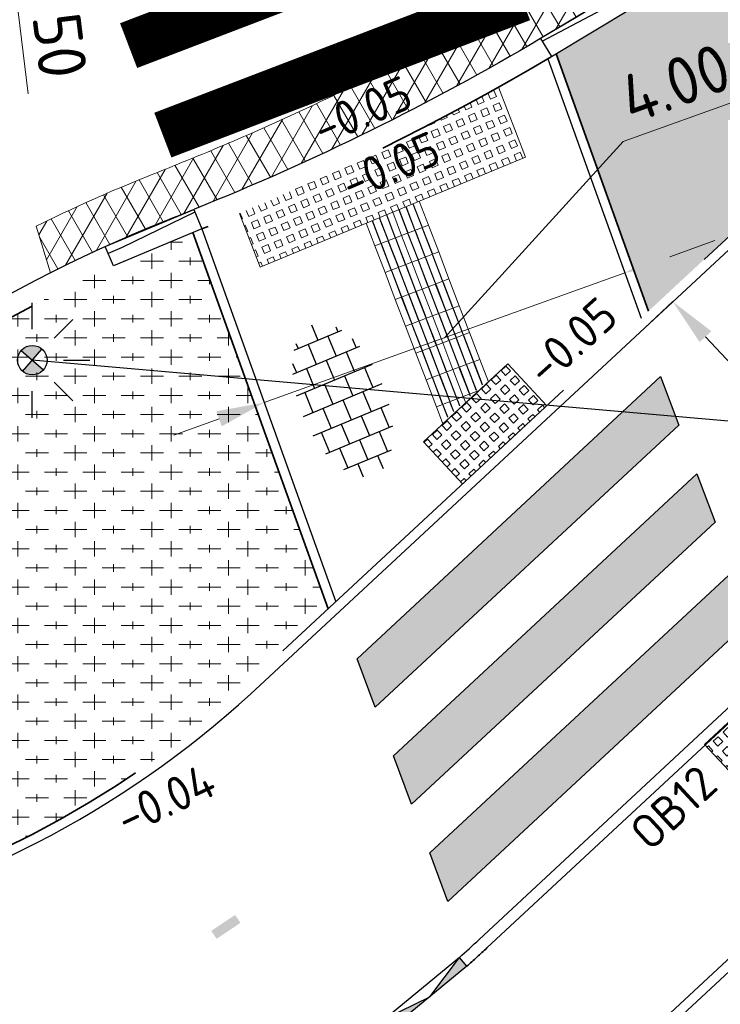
# Model space of a CAD drawing. Header units: metres. Extents: x -1 to 222837, y -2 to 853657.
# Tile 221 of 256: x 111384.61 to 111391.92, y 426491.29 to 426501.56. Entities that reach past the tile are written whole.
import ezdxf
from ezdxf.enums import TextEntityAlignment as Align

# ---------------------------------------------------------------- set-up
doc = ezdxf.new("R2010")
doc.units = ezdxf.units.M
doc.header["$XCLIPFRAME"] = 0
for name, pattern in [('VH-BUSHALTEBAND', [4, 2, -2]), ('VH-OPSLUITBAND_100X200', [16, 8, -2, 4, -2]), ('VH-TROTTOIRBAND_130-150', [15, 5, -2, 2, -2, 2, -2])]:
    doc.linetypes.add(name, pattern=pattern)
for name, color, linetype in [('A-Maatvoering', 30, 'Continuous'), ('Bestaande haag', 102, 'Continuous'), ('STEDIN BOVENGRONDS', 7, 'Continuous'), ('Verkeersbordaanduiding_bladA', 7, 'Continuous'), ('Verloopband', 7, 'Continuous'), ('Verloopband naar rijwielpadband', 220, 'Continuous'), ('X-REF', 7, 'Continuous')]:
    doc.layers.add(name, color=color, linetype=linetype)
for name, color, linetype, lineweight in [('A-TXT-T25', 7, 'Continuous', 25), ('B-ALG_BEstaand asfalt', 8, 'Continuous', 5), ('N-WE-GR-BEPLANTING-A', 92, 'Continuous', 18), ('N-WE-GR-BOS-A', 42, 'Continuous', 18), ('N-WE-VH-KANTOPSLUITING_OB 120 250', 152, 'VH-OPSLUITBAND_100X200', 35), ('N-WE-VH-KANTOPSLUITING_OPSLUITBAND_100X200-G', 150, 'VH-OPSLUITBAND_100X200', 35), ('N-WE-VH-KANTOPSLUITING_OPSLUITBAND_100X200-G VOETPAD', 150, 'VH-OPSLUITBAND_100X200', 35), ('N-WE-VH-KANTOPSLUITING_RIJWIELPADBAND-G', 7, 'Continuous', 25), ('N-WE-VH-KANTOPSLUITING_RWSBAND-G', 210, 'VH-TROTTOIRBAND_130-150', 35), ('N-WE-VH-KANTOPSLUITING_VERLAAGDE BAND', 30, 'VH-BUSHALTEBAND', 35), ('N-WE-VH-KANTOPSLUITING_VOORKANT OB 100X200', 7, 'Continuous', 25), ('N-WE-VH-KANTOPSLUITING_VOORKANT OB 120 250', 7, 'Continuous', 25), ('N-WE-VH-KANTOPSLUITING_VOORKANT RWS-BAND', 7, 'Continuous', 25), ('N-WE-VH-KANTOPSLUITING_VOORKANT VERLAAGDE BAND', 7, 'Continuous', 25), ('N-WE-VH-VERHARDING_ASFALT-A', 252, 'Continuous', 18), ('N-WE-VH-VERHARDING_TEGEL-S', 7, 'Continuous', 25), ('N-WE-VW-BLINDENGELEIDEROUTE-Geleidetegel_G', 30, 'Continuous', 18), ('N-WE-VW-MARKERING_DWARS_OVERSTEEK_VOETGANGERS-G', 7, 'Continuous', 35), ('SLD-n-wm_wegmarkering', 7, 'Continuous', 25), ('X-XX-AL-HOOGTELABEL-T25', 7, 'Continuous', 25)]:
    doc.layers.add(name, color=color, linetype=linetype, lineweight=lineweight)
doc.styles.add('NLCS-ISO', font='NLCS-ISO.ttf')
doc.styles.add('NLCS-ISO-ANNOTATIEF-T25', font='NLCS-ISO.ttf', dxfattribs={"height": 2.5})
doc.styles.add('NLCS-ISO-M1000-T25', font='NLCS-ISO.ttf')
doc.dimstyles.new('NLCS-ANNOTATIEF-T25-PIJL', dxfattribs={"dimtxt": 2.5, "dimasz": 2.5, "dimexe": 2, "dimexo": 2, "dimgap": 0.7, "dimtad": 1, "dimzin": 0, "dimdsep": 46, "dimtxsty": 'NLCS-ISO-ANNOTATIEF-T25', "dimcen": 0, "dimdle": 2, "dimclrd": 256, "dimclre": 256, "dimclrt": 256, "dimadec": 5, "dimazin": 0, "dimtfac": 1, "dimtofl": 0, "dimtmove": 1, "dimatfit": 0, "dimfxl": 2, "dimfxlon": 1, "dimtfillclr": 254, "dimtolj": 1, "dimtzin": 0, "dimlwd": 18, "dimlwe": 18, "dimarcsym": 0})
picture_1 = doc.add_image_def('image1.ecw', size_in_pixel=(400001, 250001))
picture_2 = doc.add_image_def('image2.ecw', size_in_pixel=(120000, 80000))

# ---------------------------------------------------------------- blocks, each defined once
blk = doc.blocks.new('30')
at = {"layer": 'SLD-n-wm_wegmarkering'}
blk.add_solid([(-0.15, -0.05), (-0.15, 0.05), (0.15, -0.05), (0.15, 0.05)], dxfattribs=at)
blk = doc.blocks.new('SVH-TEGEL_300X300_DUN_HALFST-SO')
for p, q in [((-1.5, -2.866), (-1.5, 2.866)), ((0, -2.973), (0, 2.973)), ((1.5, -2.866), (1.5, 2.866)), ((-3.698, 2.25), (-3, 2.25)), ((-3, -2.521), (-3, 2.521)), ((-1.5, 2.25), (0, 2.25)), ((1.5, 2.25), (3, 2.25)), ((3, -2.521), (3, 2.521)), ((-4.885, 1.5), (-4.5, 1.5)), ((-4.5, -1.802), (-4.5, 1.802)), ((-3, 1.5), (-1.5, 1.5)), ((0, 1.5), (1.5, 1.5)), ((3, 1.5), (4.5, 1.5)), ((4.5, -1.802), (4.5, 1.802)), ((-4.5, 0.75), (-3, 0.75)), ((-1.5, 0.75), (0, 0.75)), ((1.5, 0.75), (3, 0.75)), ((4.5, 0.75), (5.475, 0.75)), ((-5.658, 0), (-4.5, 0)), ((-3, 0), (-1.5, 0)), ((0, 0), (1.5, 0)), ((3, 0), (4.5, 0)), ((-4.5, -0.75), (-3, -0.75)), ((-1.5, -0.75), (0, -0.75)), ((1.5, -0.75), (3, -0.75)), ((4.5, -0.75), (5.475, -0.75)), ((-4.885, -1.5), (-4.5, -1.5)), ((-3, -1.5), (-1.5, -1.5)), ((0, -1.5), (1.5, -1.5)), ((3, -1.5), (4.5, -1.5)), ((-3.698, -2.25), (-3, -2.25)), ((-1.5, -2.25), (0, -2.25)), ((1.5, -2.25), (3, -2.25))]:
    blk.add_line(p, q)
at = {"style": 'NLCS-ISO'}
blk.add_attdef('FORMAAT', text='', height=1.8, dxfattribs=at).set_placement((-5.758, 0), align=Align.MIDDLE_RIGHT)
blk.add_attdef('KLEUR', text='', height=1.8, dxfattribs=at).set_placement((5.575, 0), align=Align.MIDDLE_LEFT)
at = {"style": 'NLCS-ISO', "flags": 1}
blk.add_attdef('FUNCTIE', text='', height=1.8, dxfattribs=at).set_placement((0.116, -3.585), align=Align.MIDDLE_CENTER)
blk = doc.blocks.new('*D271')
at = {"layer": 'A-Maatvoering', "linetype": 'Continuous', "lineweight": 18, "transparency": 16777216}
blk.add_line((111382.793, 426493.539), (111380.912, 426495.232), dxfattribs=at)
at = {"layer": 'A-Maatvoering', "transparency": 16777216}
blk.add_solid([(111380.968, 426495.294), (111380.857, 426495.17), (111380.541, 426495.566)], dxfattribs=at)
at = {"layer": 'Defpoints', "color": 0, "transparency": 16777216}
for p in [(111380.541, 426495.566), (111391.689, 426485.531)]:
    blk.add_point(p, dxfattribs=at)
at = {"layer": 'A-Maatvoering', "transparency": 16777216, "insert": (111382.299, 426494.508), "char_height": 0.5, "attachment_point": 5, "rotation": 318.0063, "style": 'NLCS-ISO-ANNOTATIEF-T25'}
blk.add_mtext('\\A1;R15.00', dxfattribs=at)
blk = doc.blocks.new('verloopband')
at = {"layer": 'Verloopband', "flags": 128}
blk.add_lwpolyline([(0, 0.07), (1, 0.07), (1, -0.15), (0, -0.15)], close=True, dxfattribs=at)
blk.add_lwpolyline([(0, -0.119), (0.841, -0.071), (1, -0.071)], dxfattribs=at)
blk = doc.blocks.new('*D466')
at = {"layer": 'A-Maatvoering', "linetype": 'Continuous', "lineweight": 18, "transparency": 16777216}
for p, q in [((111391.428, 426498.62), (111391.135, 426498.348)), ((111391.769, 426498.254), (111393.47, 426496.423)), ((111393.811, 426496.057), (111393.518, 426495.784))]:
    blk.add_line(p, q, dxfattribs=at)
at = {"layer": 'A-Maatvoering', "transparency": 16777216}
for points in [[(111391.83, 426498.311), (111391.708, 426498.197), (111391.428, 426498.62)], [(111393.532, 426496.48), (111393.409, 426496.366), (111393.811, 426496.057)]]:
    blk.add_solid(points, dxfattribs=at)
at = {"layer": 'Defpoints', "color": 0, "transparency": 16777216}
for p in [(111391.706, 426498.879), (111394.089, 426496.315), (111393.811, 426496.057)]:
    blk.add_point(p, dxfattribs=at)
at = {"layer": 'A-Maatvoering', "transparency": 16777216, "insert": (111392.905, 426497.604), "char_height": 0.5, "attachment_point": 5, "rotation": 312.902, "style": 'NLCS-ISO-ANNOTATIEF-T25'}
blk.add_mtext('\\A1;3.50', dxfattribs=at)
blk = doc.blocks.new('*D468')
at = {"layer": 'A-Maatvoering', "linetype": 'Continuous', "lineweight": 18, "transparency": 16777216}
for p, q in [((111390.911, 426500.291), (111392.257, 426500.775)), ((111389.044, 426498.243), (111390.911, 426500.291)), ((111390.791, 426499.296), (111391.061, 426498.544)), ((111391.396, 426499.089), (111391.867, 426499.259)), ((111387.162, 426497.566), (111390.926, 426498.92)), ((111387.027, 426497.943), (111387.297, 426497.19)), ((111386.691, 426497.397), (111386.221, 426497.228))]:
    blk.add_line(p, q, dxfattribs=at)
at = {"layer": 'A-Maatvoering', "transparency": 16777216}
for points in [[(111391.368, 426499.168), (111391.425, 426499.011), (111390.926, 426498.92)], [(111386.663, 426497.476), (111386.72, 426497.319), (111387.162, 426497.566)]]:
    blk.add_solid(points, dxfattribs=at)
at = {"layer": 'Defpoints', "color": 0, "transparency": 16777216}
for p in [(111390.333, 426500.568), (111386.569, 426499.214), (111390.926, 426498.92)]:
    blk.add_point(p, dxfattribs=at)
at = {"layer": 'A-Maatvoering', "transparency": 16777216, "insert": (111391.452, 426500.9), "char_height": 0.5, "attachment_point": 5, "rotation": 19.7797, "style": 'NLCS-ISO-ANNOTATIEF-T25'}
blk.add_mtext('\\A1;4.00', dxfattribs=at)
blk = doc.blocks.new('verloopband naar rijwielpadband')
at = {"layer": 'Verloopband naar rijwielpadband', "transparency": 33554559}
h = blk.add_hatch(color=8, dxfattribs=at)
h.dxf.hatch_style = 1
h.paths.add_polyline_path([(0.5, -0.12), (0, 0), (0, -0.12)])
h.paths.add_polyline_path([(1, 0), (0.5, -0.12), (1, -0.12)])
at = {"layer": 'Verloopband naar rijwielpadband', "linetype": 'Continuous'}
for p, q in [((1, 0), (0, 0)), ((1, -0.12), (1, 0))]:
    blk.add_line(p, q, dxfattribs=at)
at = {"layer": 'Verloopband naar rijwielpadband', "linetype": 'Continuous', "flags": 128}
for points in [[(0, -0.12), (0, 0)], [(1, -0.12), (0, -0.12)]]:
    blk.add_lwpolyline(points, dxfattribs=at)
at = {"layer": 'Verloopband naar rijwielpadband', "flags": 128}
blk.add_lwpolyline([(0, 0), (0.5, -0.12), (1, 0)], dxfattribs=at)
blk = doc.blocks.new('Lichtmast hergebruik')
h = blk.add_hatch(color=256)
h.dxf.hatch_style = 1
h.paths.add_polyline_path([(-0.583, 0.503), (0, 0), (0.503, 0.583, 0.414214)])
h = blk.add_hatch(color=256)
h.dxf.hatch_style = 1
h.paths.add_polyline_path([(0.583, -0.503), (0, 0), (-0.503, -0.583, 0.414214)])
for p, q in [((0, 1.625), (0, 3)), ((-2.121, 2.121), (-1.149, 1.149)), ((1.149, 1.149), (2.121, 2.121)), ((-3, 0), (-1.625, 0)), ((1.625, 0), (3, 0)), ((-2.121, -2.121), (-1.149, -1.149)), ((1.149, -1.149), (2.121, -2.121)), ((0, -3), (0, -1.625))]:
    blk.add_line(p, q)
at = {"flags": 128}
for points in [[(-0.503, -0.583), (0.503, 0.583)], [(-0.583, 0.503), (0.583, -0.503)]]:
    blk.add_lwpolyline(points, dxfattribs=at)
blk.add_circle((0, 0), 0.77)
at = {"style": 'NLCS-ISO'}
blk.add_attdef('TYPE', text='', height=1.8, dxfattribs=at).set_placement((0, 3), align=Align.BOTTOM_CENTER)
blk = doc.blocks.new('*D1983')
at = {"layer": 'A-TXT-T25', "linetype": 'Continuous', "lineweight": 18, "transparency": 16777216}
blk.add_line((111384.699, 426500.789), (111384.422, 426503.052), dxfattribs=at)
blk.add_arc((111384.301, 426504.045), 0.5, 231.1428, 288.7379, dxfattribs=at)
at = {"layer": 'A-TXT-T25', "transparency": 16777216}
blk.add_solid([(111384.505, 426503.062), (111384.34, 426503.042), (111384.362, 426503.549)], dxfattribs=at)
at = {"layer": 'Defpoints', "color": 0, "transparency": 16777216}
for p in [(111384.301, 426504.045), (111384.362, 426503.549)]:
    blk.add_point(p, dxfattribs=at)
at = {"layer": 'A-TXT-T25', "transparency": 16777216, "insert": (111384.978, 426501.72), "char_height": 0.5, "attachment_point": 5, "rotation": 276.9794, "style": 'NLCS-ISO-ANNOTATIEF-T25'}
blk.add_mtext('\\A1;R0.50', dxfattribs=at)

msp = doc.modelspace()

# ---------------------------------------------------------------- hatches: boundary and pattern name
at = {"layer": 'Bestaande haag', "transparency": 33554508}
h = msp.add_hatch(dxfattribs=at)
h.set_pattern_fill('AGW-GROND_ZAVEL', color=256, scale=0.7, style=0, pattern_type=2)
h.set_pattern_definition([(0, (111132.6395, 426799.56666), (0.28, 0.14), [0.28, -0.28])])
edge = h.paths.add_edge_path()
edge.add_line((111403.6393, 426510.1049), (111407.7859, 426513.9585))
edge.add_line((111407.7859, 426513.9585), (111409.2661, 426515.3921))
edge.add_line((111409.2661, 426515.3921), (111411.0375, 426517.2754))
edge.add_line((111411.0375, 426517.2754), (111409.43, 426518.9257))
edge.add_line((111409.43, 426518.9257), (111406.5278, 426515.7477))
edge.add_line((111406.5278, 426515.7477), (111404.5876, 426513.7639))
edge.add_line((111404.5876, 426513.7639), (111402.3364, 426511.5068))
edge.add_line((111402.3364, 426511.5068), (111398.7742, 426508.1313))
edge.add_line((111398.7742, 426508.1313), (111395.5024, 426505.1133))
edge.add_arc((111375.0128, 426527.3265), 30.22, 300.19147, 312.68863, ccw=False)
edge.add_line((111390.2102, 426501.2059), (111391.1754, 426498.5219))
edge.add_line((111391.1754, 426498.5219), (111403.6393, 426510.1049))
at = {"layer": 'N-WE-GR-BEPLANTING-A', "transparency": 33554687}
for points in [[(111391.3008, 426497.8372), (111391.4905, 426497.3309), (111388.3221, 426494.3864), (111388.1324, 426494.8927)], [(111391.3008, 426497.8372), (111391.4905, 426497.3309), (111388.3221, 426494.3864), (111388.1324, 426494.8927)], [(111388.5117, 426493.8801), (111391.6802, 426496.8246), (111391.8698, 426496.3183), (111388.7014, 426493.3738)], [(111388.5117, 426493.8801), (111391.6802, 426496.8246), (111391.8698, 426496.3183), (111388.7014, 426493.3738)], [(111392.0595, 426495.812), (111392.2492, 426495.3056), (111389.0807, 426492.3611), (111388.8911, 426492.8675)], [(111392.0595, 426495.812), (111392.2492, 426495.3056), (111389.0807, 426492.3611), (111388.8911, 426492.8675)]]:
    msp.add_hatch(color=7, dxfattribs=at).paths.add_polyline_path(points)
at = {"layer": 'N-WE-GR-BOS-A', "transparency": 33554559}
h = msp.add_hatch(dxfattribs=at)
h.set_pattern_fill('AGR-BOSPLANTSOEN', color=102, scale=0.2, style=0, pattern_type=2)
h.set_pattern_definition([(0, (111385.07027, 426495.04024), (0.2, 0.2), [0.24, -0.16]), (90, (111385.1903, 426494.9602), (-0.8, 5e-17), [0.16, -0.24]), (90, (111385.3903, 426495.1602), (-0.8, 5e-17), [0.16, -0.24]), (90, (111385.5903, 426495.0002), (-0.8, 5e-17), [0.08, -0.32]), (90, (111385.7903, 426495.2002), (-0.8, 5e-17), [0.08, -0.32])])
edge = h.paths.add_edge_path()
edge.add_line((111384.0654, 426498.1926), (111384.253, 426497.2778))
edge.add_line((111384.253, 426497.2778), (111384.2763, 426496.4224))
edge.add_line((111384.2763, 426496.4224), (111384.131, 426495.579))
edge.add_line((111384.131, 426495.579), (111383.5559, 426494.6886))
edge.add_line((111383.5559, 426494.6886), (111382.7818, 426493.9645))
edge.add_line((111382.7818, 426493.9645), (111381.855, 426493.45))
edge.add_line((111381.855, 426493.45), (111380.9824, 426493.1998))
edge.add_line((111380.9824, 426493.1998), (111380.0768, 426493.1369))
edge.add_line((111380.0768, 426493.1369), (111379.1005, 426493.275))
edge.add_arc((111391.689, 426485.5305), 14.78, 148.40028, 155.88945)
edge.add_arc((111375.0128, 426527.3265), 35.9, 275.09088, 281.5445)
edge.add_arc((111380.0647, 426502.1475), 10.2198, 282.04535, 312.40185)
edge.add_line((111386.9562, 426494.6009), (111387.8301, 426495.4131))
edge.add_line((111387.8301, 426495.4131), (111386.4175, 426499.3411))
edge.add_arc((111375.0128, 426527.3265), 30.22, 291.75151, 292.17194, ccw=False)
edge.add_arc((111391.689, 426485.5305), 14.78, 111.75151, 121.05147)
at = {"layer": 'N-WE-VH-VERHARDING_ASFALT-A', "transparency": 33554559}
h = msp.add_hatch(dxfattribs=at)
h.set_pattern_fill('AVH-ASFALT', color=256, style=0, pattern_type=2)
h.set_pattern_definition([(60, (107770.70876, 433861.11063), (-0.173205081, 0.1), []), (120, (107770.70876, 433861.11063), (-0.173205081, -0.1), [])])
h.paths.add_polyline_path([(111387.9633, 426500.8094, -0.0184598), (111386.2452, 426500.0486, -0.0027452), (111385.945, 426499.9269, 0.020543), (111384.7829, 426499.407), (111384.9309, 426498.9219, -0.0219375), (111386.1303, 426499.4625, 0.0027465), (111386.4357, 426499.5863, 0.0388362), (111390.0466, 426501.3653), (111390.9028, 426501.8818), (111390.9035, 426501.8808, 0.0467398), (111395.3532, 426505.275), (111395.7574, 426505.6479), (111395.4184, 426506.0154), (111395.0142, 426505.6426, -0.0467784), (111390.6348, 426502.3024), (111389.878, 426501.901), (111389.2398, 426501.5441), (111388.6045, 426501.1819)])
at = {"layer": 'N-WE-VW-BLINDENGELEIDEROUTE-Geleidetegel_G', "transparency": 33554585}
h = msp.add_hatch(dxfattribs=at)
h.set_pattern_fill('AVH-GRASBETONSTEEN_02-SO', color=256, scale=0.5, angle=68, pattern_type=2)
h.set_pattern_definition([(113, (0, 0), (-0.128870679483, -0.05470235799), [0.07, -0.07]), (203, (0, 0), (0.05470235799, -0.128870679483), [0.07, -0.07]), (113, (-0.06443, -0.02735), (-0.128870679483, -0.05470235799), [0.07, -0.07]), (203, (-0.02735, 0.06443), (0.05470235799, -0.128870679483), [0.07, -0.07])])
h.paths.add_polyline_path([(111389.8897, 426500.127), (111389.6091, 426500.8589, -0.0287623), (111386.905, 426499.5405), (111387.122, 426498.9809)])
h = msp.add_hatch(dxfattribs=at)
h.set_pattern_fill('AVH-GRASBETONSTEEN_02-SO', color=256, scale=0.5, angle=88, pattern_type=2)
h.set_pattern_definition([(133, (0, 0), (-0.102389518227, -0.09547977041), [0.07, -0.07]), (223, (0, 0), (0.09547977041, -0.102389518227), [0.07, -0.07]), (133, (-0.0512, -0.04774), (-0.102389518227, -0.09547977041), [0.07, -0.07]), (223, (-0.04774, 0.0512), (0.09547977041, -0.102389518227), [0.07, -0.07])])
h.paths.add_polyline_path([(111390.1137, 426497.5325), (111389.7053, 426497.9721), (111388.8263, 426497.1552), (111389.2347, 426496.7157)])
h = msp.add_hatch(dxfattribs=at)
h.set_pattern_fill('AVH-GRASBETONSTEEN_02-SO', color=256, scale=0.5, angle=88, pattern_type=2)
h.set_pattern_definition([(133, (0.17722, 0.16469), (-0.102389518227, -0.09547977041), [0.07, -0.07]), (223, (0.17722, 0.16469), (0.09547977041, -0.102389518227), [0.07, -0.07]), (133, (0.12602, 0.11695), (-0.102389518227, -0.09547977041), [0.07, -0.07]), (223, (0.12948, 0.21588), (0.09547977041, -0.102389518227), [0.07, -0.07])])
h.paths.add_polyline_path([(111393.0464, 426494.3769), (111392.6379, 426494.8164), (111391.7589, 426493.9995), (111392.1674, 426493.56)])

# ---------------------------------------------------------------- linework, layer by layer
at = {"flags": 128}
for points in [[(111391.3008, 426497.8372), (111391.4905, 426497.3309), (111388.3221, 426494.3864), (111388.1324, 426494.8927)], [(111388.5117, 426493.8801), (111391.6802, 426496.8246), (111391.8698, 426496.3183), (111388.7014, 426493.3738)], [(111392.0595, 426495.812), (111392.2492, 426495.3056), (111389.0807, 426492.3611), (111388.8911, 426492.8675)]]:
    msp.add_lwpolyline(points, close=True, dxfattribs=at)
at = {"layer": 'B-ALG_BEstaand asfalt', "flags": 128}
msp.add_lwpolyline([(111384.9309, 426498.9219), (111384.7829, 426499.407, -0.020543), (111385.945, 426499.9269, 0.0027452), (111386.2452, 426500.0486, 0.0184598), (111387.9633, 426500.8094), (111388.6045, 426501.1819), (111389.2398, 426501.5441), (111389.878, 426501.901), (111390.6348, 426502.3024, 0.0467784), (111395.0142, 426505.6426), (111395.4184, 426506.0154), (111395.7574, 426505.6479)], format="xyb", dxfattribs=at)
at = {"layer": 'N-WE-VH-KANTOPSLUITING_OB 120 250', "ltscale": 0.6, "flags": 128}
msp.add_lwpolyline([(111389.2775, 426491.6838, 0.0052313), (111389.4883, 426491.8757), (111393.2162, 426495.3401)], format="xyb", dxfattribs=at)
at = {"layer": 'N-WE-VH-KANTOPSLUITING_OPSLUITBAND_100X200-G', "flags": 128}
msp.add_lwpolyline([(111371.589, 426472.061), (111376.0848, 426476.4473), (111376.0848, 426476.4473), (111376.1283, 426476.4897, -0.0616964), (111380.1298, 426479.5457, 0.2293279), (111384.7521, 426486.4352, -0.2795806), (111385.3955, 426487.2222, 0.1024953), (111390.7817, 426490.4839), (111411.6117, 426509.8417, 0.043027), (111418.0148, 426516.9106)], format="xyb", dxfattribs=at)
at = {"layer": 'N-WE-VH-KANTOPSLUITING_OPSLUITBAND_100X200-G VOETPAD', "flags": 128}
for points in [[(111378.2054, 426491.5687, 0.0281181), (111382.1975, 426492.1528, 0.1332353), (111386.9562, 426494.6009), (111407.7859, 426513.9585, 0.0740525), (111416.9627, 426525.4426), (111424.4685, 426538.3611, 0.0188235), (111426.2318, 426541.6773), (111432.3038, 426554.2133, -0.084038), (111449.7476, 426578.7126), (111454.1384, 426583.0944, -0.0561187), (111472.2769, 426597.5313), (111474.1568, 426598.7576), (111479.0401, 426601.7052), (111482.4036, 426603.6227), (111485.8825, 426605.4826), (111489.8329, 426607.3731), (111504.0251, 426612.659), (111504.525, 426612.8607)], [(111371.5561, 426472.0075), (111376.1283, 426476.4897, -0.0616964), (111380.1298, 426479.5457, 0.2293279), (111384.7521, 426486.4352, -0.2795806), (111385.3955, 426487.2222, 0.1024953), (111390.7817, 426490.4839), (111411.6117, 426509.8417, 0.0438452), (111418.1243, 426517.0552, 0.0438452)]]:
    msp.add_lwpolyline(points, format="xyb", dxfattribs=at)
for points in [[(111390.2102, 426501.2059), (111391.1754, 426498.5219)], [(111386.4175, 426499.3411), (111387.8301, 426495.4131)]]:
    msp.add_lwpolyline(points, dxfattribs=at)
at = {"layer": 'N-WE-VH-KANTOPSLUITING_RIJWIELPADBAND-G', "ltscale": 0.6, "flags": 128}
msp.add_lwpolyline([(111371.4861, 426472.0789), (111376.0582, 426476.5611, -0.0616964), (111380.0793, 426479.632, 0.2293279), (111384.6531, 426486.4492, -0.2795806), (111385.3622, 426487.3165, 0.1024953), (111390.7136, 426490.5571), (111411.5437, 426509.915, 0.0438452), (111418.0445, 426517.1155, 0.0438452)], format="xyb", dxfattribs=at)
at = {"layer": 'N-WE-VH-KANTOPSLUITING_RWSBAND-G', "flags": 128}
msp.add_lwpolyline([(111378.5272, 426492.2547, -0.1698808), (111385.5898, 426498.9933)], format="xyb", dxfattribs=at)
at = {"layer": 'N-WE-VH-KANTOPSLUITING_VERLAAGDE BAND', "flags": 128}
msp.add_lwpolyline([(111390.1588, 426501.1761, -0.0388362), (111386.5174, 426499.382, -0.0388362)], format="xyb", dxfattribs=at)
at = {"layer": 'N-WE-VH-KANTOPSLUITING_VOORKANT OB 100X200', "flags": 128}
msp.add_lwpolyline([(111378.1563, 426491.464, 0.0285258), (111382.2179, 426492.0549, 0.1332569), (111387.024, 426494.5274), (111407.854, 426513.8852, 0.0740525), (111417.0491, 426525.3924), (111424.555, 426538.3108, 0.0188235), (111426.3218, 426541.6337), (111432.3938, 426554.1697, -0.084038), (111449.8182, 426578.6418), (111454.209, 426583.0236, -0.0561209), (111472.3308, 426597.4471), (111474.21, 426598.6729), (111479.0907, 426601.619), (111482.4519, 426603.5352), (111485.9277, 426605.3934), (111489.872, 426607.281), (111504.06, 426612.5653), (111504.5069, 426612.7497)], format="xyb", dxfattribs=at)
for points in [[(111390.1224, 426501.1545), (111391.0958, 426498.4479)], [(111386.5101, 426499.379), (111387.9097, 426495.4871)]]:
    msp.add_lwpolyline(points, dxfattribs=at)
at = {"layer": 'N-WE-VH-KANTOPSLUITING_VOORKANT OB 120 250', "flags": 128}
msp.add_lwpolyline([(111389.201, 426491.7764, 0.0051474), (111389.4066, 426491.9636), (111393.1345, 426495.428)], format="xyb", dxfattribs=at)
at = {"layer": 'N-WE-VH-KANTOPSLUITING_VOORKANT RWS-BAND', "flags": 128}
for points in [[(111402.1851, 426511.6664), (111398.624, 426508.292), (111395.3532, 426505.275, -0.0550951), (111390.0466, 426501.3653)], [(111377.9033, 426491.4427, -0.1990741), (111386.1303, 426499.4625, 0.0027452), (111386.4356, 426499.5863)]]:
    msp.add_lwpolyline(points, format="xyb", dxfattribs=at)
at = {"layer": 'N-WE-VH-KANTOPSLUITING_VOORKANT VERLAAGDE BAND', "flags": 128}
msp.add_lwpolyline([(111390.0466, 426501.3653, -0.0388362), (111386.4357, 426499.5863)], format="xyb", dxfattribs=at)
at = {"layer": 'N-WE-VW-BLINDENGELEIDEROUTE-Geleidetegel_G', "transparency": 33554585, "flags": 128}
for points in [[(111386.905, 426499.5405), (111387.122, 426498.9809), (111389.8897, 426500.127), (111389.6091, 426500.8589)], [(111388.5043, 426499.5533), (111388.597, 426499.3111), (111388.8772, 426499.4183), (111388.7816, 426499.6681)], [(111388.5671, 426499.5793), (111388.6577, 426499.3428), (111388.6614, 426499.3443), (111388.5708, 426499.5809)], [(111388.6411, 426499.61), (111388.7324, 426499.3714), (111388.7361, 426499.3729), (111388.6448, 426499.6115)], [(111388.715, 426499.6406), (111388.8071, 426499.4), (111388.8108, 426499.4014), (111388.7187, 426499.6421)], [(111388.227, 426499.4385), (111388.3168, 426499.2038), (111388.597, 426499.3111), (111388.5043, 426499.5533)], [(111388.3638, 426499.4951), (111388.4522, 426499.2642), (111388.4559, 426499.2656), (111388.3675, 426499.4967)], [(111388.4377, 426499.5258), (111388.5269, 426499.2928), (111388.5306, 426499.2942), (111388.4414, 426499.5273)], [(111388.2899, 426499.4645), (111388.3775, 426499.2356), (111388.3812, 426499.237), (111388.2936, 426499.4661)], [(111390.1124, 426497.534), (111389.7053, 426497.9721), (111388.8263, 426497.1552), (111389.2333, 426496.7171)], [(111389.3781, 426497.6953), (111389.278, 426497.957), (111389.2742, 426497.9556), (111389.3749, 426497.6924)], [(111389.4413, 426497.754), (111389.3527, 426497.9856), (111389.3489, 426497.9842), (111389.4381, 426497.7511)], [(111389.3149, 426497.6366), (111389.3105, 426497.6482), (111389.3067, 426497.6468), (111389.3118, 426497.6337)], [(111389.078, 426497.4164), (111389.0303, 426497.541), (111389.0266, 426497.5396), (111389.0748, 426497.4135)], [(111389.1412, 426497.4751), (111389.105, 426497.5696), (111389.1013, 426497.5682), (111389.138, 426497.4722)], [(111389.2043, 426497.5338), (111389.1797, 426497.5982), (111389.176, 426497.5968), (111389.2012, 426497.5309)]]:
    msp.add_lwpolyline(points, dxfattribs=at)
for points in [[(111388.9844, 426499.1381), (111388.8772, 426499.4183), (111388.597, 426499.3111), (111388.7042, 426499.0309), (111388.9844, 426499.1381)], [(111388.9143, 426499.1198), (111388.918, 426499.1213), (111388.8165, 426499.3865), (111388.8128, 426499.3851)], [(111388.7042, 426499.0309), (111388.597, 426499.3111), (111388.3168, 426499.2038), (111388.424, 426498.9236), (111388.7042, 426499.0309)], [(111388.6341, 426499.0126), (111388.6379, 426499.014), (111388.5364, 426499.2793), (111388.5326, 426499.2778)], [(111388.7649, 426499.0626), (111388.7686, 426499.0641), (111388.6671, 426499.3293), (111388.6634, 426499.3279)], [(111388.8396, 426499.0912), (111388.8433, 426499.0927), (111388.7418, 426499.3579), (111388.7381, 426499.3565)], [(111388.4847, 426498.9554), (111388.4884, 426498.9568), (111388.3869, 426499.2221), (111388.3832, 426499.2207)], [(111388.5594, 426498.984), (111388.5631, 426498.9854), (111388.4616, 426499.2507), (111388.4579, 426499.2493)], [(111389.0916, 426498.8579), (111388.9844, 426499.1381), (111388.7042, 426499.0309), (111388.8115, 426498.7507), (111389.0916, 426498.8579)], [(111388.9468, 426498.8111), (111388.9506, 426498.8125), (111388.849, 426499.0777), (111388.8453, 426499.0763)], [(111389.0215, 426498.8397), (111389.0253, 426498.8411), (111388.9238, 426499.1063), (111388.92, 426499.1049)], [(111388.8115, 426498.7507), (111388.7042, 426499.0309), (111388.424, 426498.9236), (111388.5313, 426498.6435), (111388.8115, 426498.7507)], [(111388.6666, 426498.7038), (111388.6704, 426498.7053), (111388.5689, 426498.9705), (111388.5651, 426498.9691)], [(111388.7414, 426498.7324), (111388.7451, 426498.7339), (111388.6436, 426498.9991), (111388.6398, 426498.9977)], [(111388.8721, 426498.7825), (111388.8758, 426498.7839), (111388.7743, 426499.0491), (111388.7706, 426499.0477)], [(111388.5919, 426498.6752), (111388.5957, 426498.6767), (111388.4942, 426498.9419), (111388.4904, 426498.9405)], [(111389.1989, 426498.5777), (111389.0916, 426498.8579), (111388.8115, 426498.7507), (111388.9187, 426498.4705), (111389.1989, 426498.5777)], [(111388.9187, 426498.4705), (111388.8115, 426498.7507), (111388.5313, 426498.6435), (111388.6385, 426498.3633), (111388.9187, 426498.4705)], [(111388.9793, 426498.5023), (111388.9831, 426498.5037), (111388.8816, 426498.769), (111388.8778, 426498.7675)], [(111389.0541, 426498.5309), (111389.0578, 426498.5323), (111388.9563, 426498.7975), (111388.9525, 426498.7961)], [(111389.1288, 426498.5595), (111389.1325, 426498.5609), (111389.031, 426498.8261), (111389.0273, 426498.8247)], [(111388.6992, 426498.3951), (111388.7029, 426498.3965), (111388.6014, 426498.6617), (111388.5976, 426498.6603)], [(111388.7739, 426498.4236), (111388.7776, 426498.4251), (111388.6761, 426498.6903), (111388.6724, 426498.6889)], [(111388.8486, 426498.4522), (111388.8523, 426498.4537), (111388.7508, 426498.7189), (111388.7471, 426498.7175)], [(111389.3061, 426498.2976), (111389.1989, 426498.5777), (111388.9187, 426498.4705), (111389.0259, 426498.1903), (111389.3061, 426498.2976)], [(111389.236, 426498.2793), (111389.2397, 426498.2807), (111389.1382, 426498.546), (111389.1345, 426498.5445)], [(111389.0259, 426498.1903), (111388.9187, 426498.4705), (111388.6385, 426498.3633), (111388.7457, 426498.0831), (111389.0259, 426498.1903)], [(111389.0866, 426498.2221), (111389.0903, 426498.2235), (111388.9888, 426498.4888), (111388.9851, 426498.4873)], [(111389.1613, 426498.2507), (111389.165, 426498.2521), (111389.0635, 426498.5174), (111389.0598, 426498.5159)], [(111388.8064, 426498.1149), (111388.8101, 426498.1163), (111388.7086, 426498.3815), (111388.7049, 426498.3801)], [(111388.8811, 426498.1435), (111388.8848, 426498.1449), (111388.7833, 426498.4101), (111388.7796, 426498.4087)], [(111388.9558, 426498.1721), (111388.9595, 426498.1735), (111388.858, 426498.4387), (111388.8543, 426498.4373)], [(111389.4133, 426498.0174), (111389.3061, 426498.2976), (111389.0259, 426498.1903), (111389.1331, 426497.9101), (111389.4133, 426498.0174)], [(111389.2685, 426497.9705), (111389.2722, 426497.9719), (111389.1707, 426498.2372), (111389.167, 426498.2358)], [(111389.3432, 426497.9991), (111389.347, 426498.0005), (111389.2454, 426498.2658), (111389.2417, 426498.2643)], [(111389.1331, 426497.9101), (111389.0259, 426498.1903), (111388.7457, 426498.0831), (111388.853, 426497.8029), (111389.1331, 426497.9101)], [(111389.063, 426497.8919), (111389.0668, 426497.8933), (111388.9653, 426498.1585), (111388.9615, 426498.1571)], [(111389.1938, 426497.9419), (111389.1975, 426497.9433), (111389.096, 426498.2086), (111389.0923, 426498.2072)], [(111388.9136, 426497.8347), (111388.9173, 426497.8361), (111388.8158, 426498.1014), (111388.8121, 426498.0999)], [(111388.9883, 426497.8633), (111388.9921, 426497.8647), (111388.8906, 426498.13), (111388.8868, 426498.1285)], [(111389.5027, 426497.7838), (111389.4133, 426498.0174), (111389.1331, 426497.9101), (111389.2404, 426497.63), (111389.4049, 426497.6929), (111389.5027, 426497.7838)], [(111389.301, 426497.6617), (111389.3048, 426497.6632), (111389.2032, 426497.9284), (111389.1995, 426497.927)], [(111389.2404, 426497.63), (111389.1331, 426497.9101), (111388.853, 426497.8029), (111388.9602, 426497.5227), (111389.2404, 426497.63)], [(111389.0956, 426497.5831), (111389.0993, 426497.5845), (111388.9978, 426497.8498), (111388.994, 426497.8483)], [(111389.1703, 426497.6117), (111389.174, 426497.6131), (111389.0725, 426497.8784), (111389.0688, 426497.8769)], [(111389.0208, 426497.5545), (111389.0246, 426497.5559), (111388.9231, 426497.8212), (111388.9193, 426497.8197)], [(111389.2658, 426497.5636), (111389.2404, 426497.63), (111388.9602, 426497.5227), (111389.0288, 426497.3434), (111389.2658, 426497.5636)], [(111389.4049, 426497.6929), (111389.4049, 426497.6929), (111389.2404, 426497.63), (111389.2658, 426497.5636), (111389.4049, 426497.6929)], [(111393.0464, 426494.3769), (111392.6379, 426494.8164), (111391.7589, 426493.9995), (111392.1674, 426493.56), (111393.0464, 426494.3769)]]:
    msp.add_lwpolyline(points, close=True, dxfattribs=at)
at = {"layer": 'N-WE-VW-MARKERING_DWARS_OVERSTEEK_VOETGANGERS-G', "const_width": 0.5, "flags": 128}
msp.add_lwpolyline([(111385.7473, 426501.2919), (111389.4912, 426502.7247)], dxfattribs=at)
at = {"layer": 'N-WE-VW-MARKERING_DWARS_OVERSTEEK_VOETGANGERS-G', "flags": 128}
msp.add_lwpolyline([(111386.1048, 426500.3579, 0.5, 0.5, 0), (111389.8486, 426501.7907, 0, 0, 0)], format="xyseb", dxfattribs=at)
at = {"layer": 'Verkeersbordaanduiding_bladA', "flags": 128}
msp.add_lwpolyline([(111402.8096, 426496.4255), (111384.7421, 426498.009)], dxfattribs=at)

# ---------------------------------------------------------------- block references
at = {"layer": 'N-WE-VH-VERHARDING_TEGEL-S', "xscale": 0.15, "yscale": 0.15, "zscale": 0.15, "rotation": 292.6005165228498}
msp.add_blockref('SVH-TEGEL_300X300_DUN_HALFST-SO', (111387.9837, 426497.5935), dxfattribs=at)
at = {"layer": 'SLD-n-wm_wegmarkering', "rotation": 33.85434283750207}
msp.add_blockref('30', (111386.7622, 426492.0947), dxfattribs=at)
at = {"layer": 'STEDIN BOVENGRONDS', "color": 1, "xscale": 0.2, "yscale": 0.2, "zscale": 0.2}
msp.add_blockref('Lichtmast hergebruik', (111384.7421, 426498.009), dxfattribs=at)
at = {"layer": 'Verloopband', "xscale": -1, "rotation": 211.1025557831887}
msp.add_blockref('verloopband', (111390.1241, 426501.2368), dxfattribs=at)
at = {"layer": 'Verloopband', "rotation": 202.7391371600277}
msp.add_blockref('verloopband', (111386.4848, 426499.4442), dxfattribs=at)
at = {"layer": 'Verloopband naar rijwielpadband', "rotation": 39.5395209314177}
msp.add_blockref('verloopband naar rijwielpadband', (111388.4299, 426491.1398), dxfattribs=at)

# ---------------------------------------------------------------- texts
at = {"layer": 'X-XX-AL-HOOGTELABEL-T25', "char_height": 0.36, "attachment_point": 1, "style": 'NLCS-ISO-M1000-T25'}
for s, insert, rotation in [('-0.05', (111387.6312, 426500.5709), 23.39063), ('-0.05', (111387.9237, 426499.9912), 23.39063), ('-0.05', (111389.8564, 426497.9878), 41.92884), ('\\pt0.72;OB12', (111390.9453, 426493.1329), 42.76022), ('-0.04', (111385.5734, 426493.3618, -0.0805), 25.12386)]:
    msp.add_mtext_dynamic_manual_height_columns(s, width=2.935624, gutter_width=2.5, heights=[0], dxfattribs=dict(at, insert=insert, rotation=rotation))

# ---------------------------------------------------------------- dimensions: what is measured, and where the dimension line sits
at = {"layer": 'A-Maatvoering'}
dim = msp.add_linear_dim(base=(111390.9259, 426498.9201, -0.13), p1=(111386.5693, 426499.2145, -0.13), p2=(111390.3333, 426500.5681, -0.13), angle=19.77974, dimstyle='NLCS-ANNOTATIEF-T25-PIJL', dxfattribs=at)
dim.commit()
dim.dimension.update_dxf_attribs({"geometry": '*D468', "text_midpoint": (111391.043, 426500.338, -0.13), "dimtype": 161})
dim = msp.add_aligned_dim(p1=(111391.7065, 426498.8789, -0.13), p2=(111394.0891, 426496.3151, -0.13), distance=-0.3798, dimstyle='NLCS-ANNOTATIEF-T25-PIJL', dxfattribs=at)
dim.commit()
dim.dimension.update_dxf_attribs({"geometry": '*D466', "text_midpoint": (111392.9052, 426497.604, -0.13)})
dim = msp.add_radius_dim(center=(111391.689, 426485.5305, -0.11), mpoint=(111380.5407, 426495.5662, -0.11), dimstyle='NLCS-ANNOTATIEF-T25-PIJL', dxfattribs=at)
dim.commit()
dim.dimension.update_dxf_attribs({"geometry": '*D271', "text_midpoint": (111382.0383, 426494.2181, -0.11), "dimtype": 164})
at = {"layer": 'A-TXT-T25'}
dim = msp.add_radius_dim(center=(111384.3008, 426504.045, -0.1), mpoint=(111384.3615, 426503.5487, -0.1), dimstyle='NLCS-ANNOTATIEF-T25-PIJL', dxfattribs=at)
dim.commit()
dim.dimension.update_dxf_attribs({"geometry": '*D1983', "text_midpoint": (111384.9783, 426501.7201, -0.1)})

# ---------------------------------------------------------------- pictures from other files: only their frames are drawn
at = {"layer": 'X-REF'}
image = msp.add_image(picture_1, insert=(100000.0001, 424999.9001), size_in_units=(40000, 25000.0375), dxfattribs=at)
image.set_boundary_path([(93497.8255, 208977.5368), (156894.5073, 250000.5)])
image = msp.add_image(picture_2, insert=(109499.5231, 424999.9595), size_in_units=(6001.8618, 4001.2412), dxfattribs=at)
image.dxf.flags = 7

doc.saveas('drawing.dxf')
